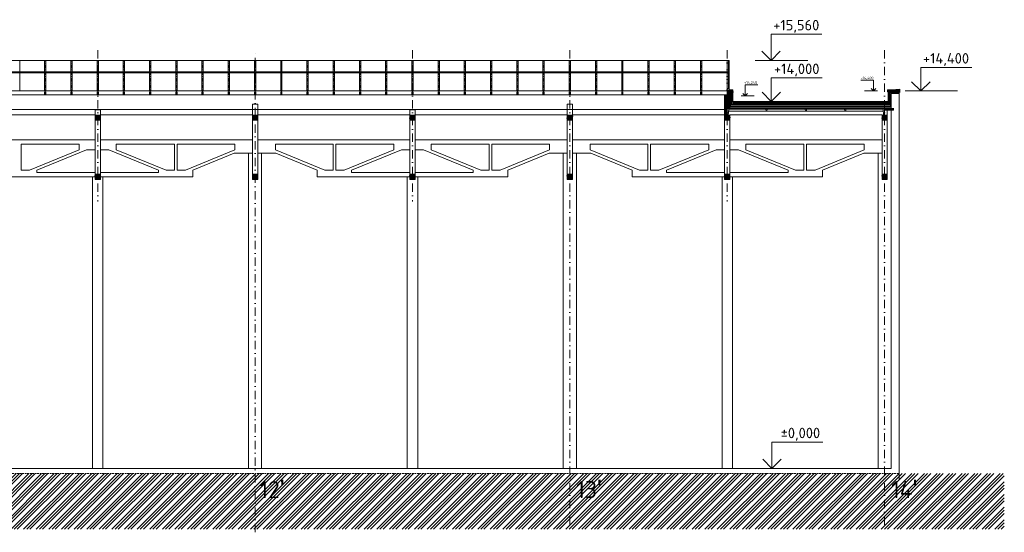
# Model space of a CAD drawing. Header units: millimetres. Extents: x -746391 to 410178, y -169697 to 100555.
# Tile 8 of 179: x -42023 to -4486, y -60278 to -40720. Entities that reach past the tile are written whole.
import ezdxf
from ezdxf.enums import TextEntityAlignment as Align

# ---------------------------------------------------------------- set-up
doc = ezdxf.new("R2010")
doc.units = ezdxf.units.MM
for name, pattern in [('CARKOVANA', [5, 3, -2]), ('CENTERX2', [101.6, 63.5, -12.7, 12.7, -12.7]), ('DASHDOT', [25.4, 12.7, -6.35, 0, -6.35]), ('HIDDEN', [9.525, 6.35, -3.175]), ('ČÁRKOVANÁ', [19.05, 12.7, -6.35])]:
    doc.linetypes.add(name, pattern=pattern)
doc.layers.get('0').update_dxf_attribs({"color": 9})
for name, color, linetype, lineweight in [('A99_N_kce-pohl', 9, 'Continuous', 9), ('A99_N_kce-rez-sil', 9, 'Continuous', 18), ('A99_N_koty-200-vysk', 9, 'Continuous', 9), ('A99_N_koty-50-vysk', 9, 'Continuous', 9), ('A99_N_sraf', 9, 'Continuous', 0), ('A99_N_txt-popis-200', 9, 'Continuous', 5), ('A99_S_kce-pohl', 9, 'Continuous', 5), ('A99_S_kce-rez-sil', 9, 'Continuous', 15), ('A99_S_osy', 9, 'CENTERX2', 5), ('A99_S_sraf', 9, 'Continuous', 9)]:
    doc.layers.add(name, color=color, linetype=linetype, lineweight=lineweight)
doc.styles.add('A99_kota', font='isocpeur.ttf', dxfattribs={"height": 2})
doc.styles.add('ad_popis 100', font='isocpeur.ttf', dxfattribs={"height": 200})
doc.linetypes.add('IZOLACE', pattern='A,0.00254,-2.54,[134,ltypeshp.shx,S=2.54,R=0,X=-2.54,Y=0],-5.08,[134,ltypeshp.shx,S=2.54,R=180,X=2.54,Y=0],-2.54', length=10.16254)
pattern_1 = [(45, (-159598.304, -13202.5), (-28.284271, 28.284271), []), (45, (-159586.99, -13202.5), (-28.284271, 28.284271), []), (45, (-159564.363, -13202.5), (-16.970563, 39.59798), [16, -8, 0, -8])]

# ---------------------------------------------------------------- blocks, each defined once
blk = doc.blocks.new('*U21')
at = {"color": 0, "linetype": 'ByBlock', "lineweight": -2}
blk.add_line((-3, 0), (7, 0), dxfattribs=at)
for points in [[(0, 0), (0, 5), (0, 5), (9.7, 5)], [(-1.75, 1.75), (0, 0), (1.75, 1.75)]]:
    blk.add_lwpolyline(points, dxfattribs=at)
at = {"color": 0, "linetype": 'ByBlock', "lineweight": -2, "style": 'A99_kota'}
for tag, p in [('VYSKA', (9.2, 7.75)), ('POPIS', (9.2, 4.5))]:
    blk.add_attdef(tag, text='', height=2, dxfattribs=at).set_placement(p, align=Align.TOP_RIGHT)
blk = doc.blocks.new('*U41')
at = {"color": 0, "linetype": 'ByBlock', "lineweight": -2}
blk.add_line((3, 0), (-7, 0), dxfattribs=at)
for points in [[(0, 0), (0, 5), (0, 5), (-9.7, 5)], [(1.75, 1.75), (0, 0), (-1.75, 1.75)]]:
    blk.add_lwpolyline(points, dxfattribs=at)
at = {"color": 0, "linetype": 'ByBlock', "lineweight": -2, "style": 'A99_kota'}
blk.add_attdef('VYSKA', text='', height=2, rotation=360, dxfattribs=at).set_placement((-2, 7.75), align=Align.TOP_RIGHT)
blk.add_attdef('POPIS', text='', height=2, rotation=360, dxfattribs=at).set_placement((-9.2, 4.5), align=Align.TOP_LEFT)
blk = doc.blocks.new('*U29')
at = {"color": 0, "linetype": 'ByBlock', "lineweight": -2}
blk.add_line((-3, 0), (7, 0), dxfattribs=at)
for points in [[(0, 0), (0, 8.2), (0, 8.2), (9.7, 8.2)], [(-1.75, 1.75), (0, 0), (1.75, 1.75)]]:
    blk.add_lwpolyline(points, dxfattribs=at)
at = {"color": 0, "linetype": 'ByBlock', "lineweight": -2, "style": 'A99_kota'}
for tag, p in [('VYSKA', (9.2, 10.95)), ('POPIS', (9.2, 7.7))]:
    blk.add_attdef(tag, text='', height=2, dxfattribs=at).set_placement(p, align=Align.TOP_RIGHT)
blk = doc.blocks.new('*U84')
at = {"color": 0, "linetype": 'ByBlock', "lineweight": -2}
blk.add_line((3, 0), (-7, 0), dxfattribs=at)
for points in [[(0, 0), (0, 8.2), (0, 8.2), (-9.7, 8.2)], [(1.75, 1.75), (0, 0), (-1.75, 1.75)]]:
    blk.add_lwpolyline(points, dxfattribs=at)
at = {"color": 0, "linetype": 'ByBlock', "lineweight": -2, "style": 'A99_kota'}
blk.add_attdef('VYSKA', text='', height=2, dxfattribs=at).set_placement((-2, 10.95), align=Align.TOP_RIGHT)
blk.add_attdef('POPIS', text='', height=2, dxfattribs=at).set_placement((-9.2, 7.7), align=Align.TOP_LEFT)
blk = doc.blocks.new('*U42')
at = {"color": 0, "linetype": 'ByBlock', "lineweight": -2}
blk.add_line((3, 0), (-7, 0), dxfattribs=at)
for points in [[(0, 0), (0, 4.46), (0, 4.46), (-9.7, 4.46)], [(1.75, 1.75), (0, 0), (-1.75, 1.75)]]:
    blk.add_lwpolyline(points, dxfattribs=at)
at = {"color": 0, "linetype": 'ByBlock', "lineweight": -2, "style": 'A99_kota'}
blk.add_attdef('VYSKA', text='', height=2, dxfattribs=at).set_placement((-2, 7.21), align=Align.TOP_RIGHT)
blk.add_attdef('POPIS', text='', height=2, dxfattribs=at).set_placement((-9.2, 3.96), align=Align.TOP_LEFT)

msp = doc.modelspace()

# ---------------------------------------------------------------- hatches: boundary and pattern name
at = {"layer": 'A99_N_sraf', "lineweight": 0, "transparency": 33554562}
h = msp.add_hatch(dxfattribs=at)
h.set_pattern_fill('ANSI31', color=1, scale=50, angle=-180)
h.set_pattern_definition([(315, (-152258.304, -9032.5), (4.41941738, 4.41941738), [])])
h.paths.add_polyline_path([(-15048.3, -43432.5), (-14848.3, -43432.5), (-14848.3, -43412.5), (-15048.3, -43412.5)])
at = {"layer": 'A99_N_sraf', "linetype": 'Continuous', "lineweight": 0}
h = msp.add_hatch(dxfattribs=at)
h.set_pattern_fill('HONEY', color=1, scale=0.25, angle=-90, style=2)
h.set_pattern_definition([(360, (-1198163.304, 161127.5), (9.375, 5.41265875), [6.25, -12.5]), (120, (-1198163.304, 161127.5), (-9.37499998, 5.412658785), [6.25, -12.5]), (60, (-1198163.304, 161127.5), (2e-08, 10.825317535), [-12.5, 6.25])])
h.paths.add_polyline_path([(-15045.8, -43435), (-14970.8, -43435), (-14970.8, -43590), (-15045.8, -43590)])
at = {"layer": 'A99_N_sraf', "lineweight": 0, "transparency": 33554562}
h = msp.add_hatch(dxfattribs=at)
h.set_pattern_fill('ANSI31', color=1, scale=50, angle=-90)
h.set_pattern_definition([(45, (-182043.304, -48007.5), (-4.41941738, 4.41941738), [])])
h.paths.add_polyline_path([(-14968.3, -43432.5), (-14968.3, -43592.5), (-14948.3, -43592.5), (-14948.3, -43432.5)])
at = {"layer": 'A99_N_sraf', "lineweight": 0, "ltscale": 2, "transparency": 33554687}
h = msp.add_hatch(dxfattribs=at)
h.set_pattern_fill('ZELEZOBETON', color=256, scale=8)
h.set_pattern_definition([(45, (-153358.304, -12682.5), (-28.284271, 28.284271), []), (45, (-153346.99, -12682.5), (-28.284271, 28.284271), []), (45, (-153324.363, -12682.5), (-16.970563, 39.59798), [16, -8, 0, -8])])
h.paths.add_polyline_path([(-15148.3, -44357.5), (-15148.3, -43592.5), (-14948.3, -43592.5), (-14948.3, -44107.5), (-15048.3, -44107.5), (-15048.3, -44357.5)])
h = msp.add_hatch(dxfattribs=at)
h.set_pattern_fill('ZELEZOBETON', color=256, scale=8)
h.set_pattern_definition(pattern_1)
h.paths.add_polyline_path([(-14988.3, -44132.5), (-15008.3, -44357.5), (-15048.3, -44357.5), (-15048.3, -44107.5), (-9048.3, -44107.5), (-9048.3, -44357.5), (-9088.3, -44357.5), (-9108.3, -44132.5), (-10523.3, -44132.5), (-10533.3, -44212.5), (-10563.3, -44212.5), (-10573.3, -44132.5), (-12023.3, -44132.5), (-12033.3, -44212.5), (-12063.3, -44212.5), (-12073.3, -44132.5), (-13523.3, -44132.5), (-13533.3, -44212.5), (-13563.3, -44212.5), (-13573.3, -44132.5)])
at = {"layer": 'A99_N_sraf', "linetype": 'Continuous', "lineweight": 0, "ltscale": 2, "transparency": 33554687}
h = msp.add_hatch(dxfattribs=at)
h.set_pattern_fill('BETON-LEHKY', color=256, scale=0.05, angle=-90)
h.set_pattern_definition([(315, (-159596.28, -13222.647), (28.284271, 28.284271), []), (270, (-159583.03, -13267.716), (28.284271, -28.284271), [5, -51.568543]), (315, (-159583.03, -13272.716), (28.284271, 28.284271), [5, -35]), (0, (-159579.494, -13276.25), (28.284271, 28.284271), [5, -51.568543]), (45, (-159574.494, -13276.25), (-28.284271, 28.284271), [5, -35]), (270, (-159570.958, -13267.716), (28.284271, -28.284271), [5, -51.568543]), (315, (-159574.494, -13264.18), (28.284271, 28.284271), [5, -35]), (0, (-159579.494, -13264.18), (28.284271, 28.284271), [5, -51.568543]), (45, (-159583.03, -13267.716), (-28.284271, 28.284271), [5, -35]), (315, (-159566.387, -13280.822), (28.284271, 28.284271), [10, -30])])
h.paths.add_polyline_path([(-8796.3, -44053.5), (-8796.3, -44108.5), (-14946.3, -44108.5), (-14946.3, -44053.5)])
at = {"layer": 'A99_N_sraf', "lineweight": 0, "ltscale": 2, "transparency": 33554687}
h = msp.add_hatch(dxfattribs=at)
h.set_pattern_fill('ZELEZOBETON', color=256, scale=8)
h.set_pattern_definition(pattern_1)
h.paths.add_polyline_path([(-9048.3, -44177.5), (-9048.3, -44107.5), (-8708.3, -44107.5), (-8708.3, -44177.5)])
h = msp.add_hatch(dxfattribs=at)
h.set_pattern_fill('ZELEZOBETON', color=256, scale=8)
h.set_pattern_definition([(45, (-44808.304, -13452.5), (-28.28427, 28.28427), []), (45, (-44796.99, -13452.5), (-28.28427, 28.28427), []), (45, (-44774.363, -13452.5), (-16.970563, 39.59798), [16, -8, 0, -8])])
h.paths.add_polyline_path([(-38948.3, -44557.5), (-38948.3, -44357.5), (-39148.3, -44357.5), (-39148.3, -44557.5)])
h = msp.add_hatch(dxfattribs=at)
h.set_pattern_fill('ZELEZOBETON', color=256, scale=8)
h.set_pattern_definition([(45, (-38808.304, -13452.5), (-28.28427, 28.28427), []), (45, (-38796.99, -13452.5), (-28.28427, 28.28427), []), (45, (-38774.363, -13452.5), (-16.970563, 39.59798), [16, -8, 0, -8])])
h.paths.add_polyline_path([(-32948.3, -44557.5), (-32948.3, -44357.5), (-33148.3, -44357.5), (-33148.3, -44557.5)])
h = msp.add_hatch(dxfattribs=at)
h.set_pattern_fill('ZELEZOBETON', color=256, scale=8)
h.set_pattern_definition([(45, (-32808.304, -13452.5), (-28.28427, 28.28427), []), (45, (-32796.99, -13452.5), (-28.28427, 28.28427), []), (45, (-32774.363, -13452.5), (-16.970563, 39.59798), [16, -8, 0, -8])])
h.paths.add_polyline_path([(-26948.3, -44557.5), (-26948.3, -44357.5), (-27148.3, -44357.5), (-27148.3, -44557.5)])
h = msp.add_hatch(dxfattribs=at)
h.set_pattern_fill('ZELEZOBETON', color=256, scale=8)
h.set_pattern_definition([(45, (-26808.304, -13452.5), (-28.28427, 28.28427), []), (45, (-26796.99, -13452.5), (-28.28427, 28.28427), []), (45, (-26774.363, -13452.5), (-16.970563, 39.59798), [16, -8, 0, -8])])
h.paths.add_polyline_path([(-20948.3, -44557.5), (-20948.3, -44357.5), (-21148.3, -44357.5), (-21148.3, -44557.5)])
h = msp.add_hatch(dxfattribs=at)
h.set_pattern_fill('ZELEZOBETON', color=256, scale=8)
h.set_pattern_definition([(45, (-153358.304, -13452.5), (-28.284271, 28.284271), []), (45, (-153346.99, -13452.5), (-28.284271, 28.284271), []), (45, (-153324.363, -13452.5), (-16.970563, 39.59798), [16, -8, 0, -8])])
h.paths.add_polyline_path([(-15148.3, -44557.5), (-15148.3, -44357.5), (-14948.3, -44357.5), (-14948.3, -44557.5)])
h = msp.add_hatch(dxfattribs=at)
h.set_pattern_fill('ZELEZOBETON', color=256, scale=8)
h.set_pattern_definition([(45, (-14808.304, -13452.5), (-28.28427, 28.28427), []), (45, (-14796.99, -13452.5), (-28.28427, 28.28427), []), (45, (-14774.363, -13452.5), (-16.970563, 39.59798), [16, -8, 0, -8])])
h.paths.add_polyline_path([(-8948.3, -44557.5), (-8948.3, -44357.5), (-9148.3, -44357.5), (-9148.3, -44557.5)])
h = msp.add_hatch(dxfattribs=at)
h.set_pattern_fill('ZELEZOBETON', color=256, scale=8)
h.set_pattern_definition([(45, (-44808.304, -15652.5), (-28.28427, 28.28427), []), (45, (-44796.99, -15652.5), (-28.28427, 28.28427), []), (45, (-44774.363, -15652.5), (-16.970563, 39.59798), [16, -8, 0, -8])])
h.paths.add_polyline_path([(-38948.3, -46817.5), (-38948.3, -46619.8), (-39148.3, -46619.8), (-39148.3, -46817.5)])
h = msp.add_hatch(dxfattribs=at)
h.set_pattern_fill('ZELEZOBETON', color=256, scale=8)
h.set_pattern_definition([(45, (-38808.304, -15652.5), (-28.28427, 28.28427), []), (45, (-38796.99, -15652.5), (-28.28427, 28.28427), []), (45, (-38774.363, -15652.5), (-16.970563, 39.59798), [16, -8, 0, -8])])
h.paths.add_polyline_path([(-32948.3, -46817.5), (-32948.3, -46619.8), (-33148.3, -46619.8), (-33148.3, -46817.5)])
h = msp.add_hatch(dxfattribs=at)
h.set_pattern_fill('ZELEZOBETON', color=256, scale=8)
h.set_pattern_definition([(45, (-32808.304, -15652.5), (-28.28427, 28.28427), []), (45, (-32796.99, -15652.5), (-28.28427, 28.28427), []), (45, (-32774.363, -15652.5), (-16.970563, 39.59798), [16, -8, 0, -8])])
h.paths.add_polyline_path([(-26948.3, -46817.5), (-26948.3, -46619.8), (-27148.3, -46619.8), (-27148.3, -46817.5)])
h = msp.add_hatch(dxfattribs=at)
h.set_pattern_fill('ZELEZOBETON', color=256, scale=8)
h.set_pattern_definition([(45, (-26808.304, -15652.5), (-28.28427, 28.28427), []), (45, (-26796.99, -15652.5), (-28.28427, 28.28427), []), (45, (-26774.363, -15652.5), (-16.970563, 39.59798), [16, -8, 0, -8])])
h.paths.add_polyline_path([(-20948.3, -46817.5), (-20948.3, -46619.8), (-21148.3, -46619.8), (-21148.3, -46817.5)])
h = msp.add_hatch(dxfattribs=at)
h.set_pattern_fill('ZELEZOBETON', color=256, scale=8)
h.set_pattern_definition([(45, (-20808.304, -15652.5), (-28.28427, 28.28427), []), (45, (-20796.99, -15652.5), (-28.28427, 28.28427), []), (45, (-20774.363, -15652.5), (-16.970563, 39.59798), [16, -8, 0, -8])])
h.paths.add_polyline_path([(-14948.3, -46817.5), (-14948.3, -46619.8), (-15148.3, -46619.8), (-15148.3, -46817.5)])
h = msp.add_hatch(dxfattribs=at)
h.set_pattern_fill('ZELEZOBETON', color=256, scale=8)
h.set_pattern_definition([(45, (-14808.304, -15652.5), (-28.28427, 28.28427), []), (45, (-14796.99, -15652.5), (-28.28427, 28.28427), []), (45, (-14774.363, -15652.5), (-16.970563, 39.59798), [16, -8, 0, -8])])
h.paths.add_polyline_path([(-8948.3, -46817.5), (-8948.3, -46619.8), (-9148.3, -46619.8), (-9148.3, -46817.5)])
at = {"layer": 'A99_S_sraf', "linetype": 'Continuous', "lineweight": 0}
h = msp.add_hatch(dxfattribs=at)
h.set_pattern_fill('ZEM_PUVODNI', color=256, scale=85, angle=180)
h.set_pattern_definition([(225, (-159598.3, -13202.5), (240.4163, -240.4163), []), (225, (-159718.5, -13202.5), (240.4163, -240.4163), []), (225, (-159838.72, -13202.5), (240.4163, -240.4163), [])])
h.paths.add_polyline_path([(-153848.3, -58037.6), (-160245.2, -58237.5), (-164562.1, -58237.5), (-164562.1, -60162.5), (-4485.8, -60162.5), (-4485.8, -58037.5)])

# ---------------------------------------------------------------- linework, layer by layer
at = {"layer": 'A99_N_kce-pohl', "color": 1, "linetype": 'Continuous'}
for p, q in [((-42023.3, -43412.5), (-42023.3, -42277.5)), ((-41073.3, -43412.5), (-41073.3, -42277.5)), ((-41023.3, -43412.5), (-41023.3, -42277.5)), ((-40073.3, -43412.5), (-40073.3, -42277.5)), ((-40023.3, -43412.5), (-40023.3, -42277.5)), ((-39073.3, -43412.5), (-39073.3, -42277.5)), ((-39023.3, -43412.5), (-39023.3, -42277.5)), ((-38073.3, -43412.5), (-38073.3, -42277.5)), ((-38023.3, -43412.5), (-38023.3, -42277.5)), ((-37073.3, -43412.5), (-37073.3, -42277.5)), ((-37023.3, -43412.5), (-37023.3, -42277.5)), ((-36073.3, -43412.5), (-36073.3, -42277.5)), ((-36023.3, -43412.5), (-36023.3, -42277.5)), ((-35073.3, -43412.5), (-35073.3, -42277.5)), ((-35023.3, -43412.5), (-35023.3, -42277.5)), ((-34073.3, -43412.5), (-34073.3, -42277.5)), ((-34023.3, -43412.5), (-34023.3, -42277.5)), ((-33073.3, -43412.5), (-33073.3, -42277.5)), ((-33023.3, -43412.5), (-33023.3, -42277.5)), ((-32073.3, -43412.5), (-32073.3, -42277.5)), ((-32023.3, -43412.5), (-32023.3, -42277.5)), ((-31073.3, -43412.5), (-31073.3, -42277.5)), ((-31023.3, -43412.5), (-31023.3, -42277.5)), ((-30073.3, -43412.5), (-30073.3, -42277.5)), ((-30023.3, -43412.5), (-30023.3, -42277.5)), ((-29073.3, -43412.5), (-29073.3, -42277.5)), ((-29023.3, -43412.5), (-29023.3, -42277.5)), ((-28073.3, -43412.5), (-28073.3, -42277.5)), ((-28023.3, -43412.5), (-28023.3, -42277.5)), ((-27073.3, -43412.5), (-27073.3, -42277.5)), ((-27023.3, -43412.5), (-27023.3, -42277.5)), ((-26073.3, -43412.5), (-26073.3, -42277.5)), ((-26023.3, -43412.5), (-26023.3, -42277.5)), ((-25073.3, -43412.5), (-25073.3, -42277.5)), ((-25023.3, -43412.5), (-25023.3, -42277.5)), ((-24073.3, -43412.5), (-24073.3, -42277.5)), ((-24023.3, -43412.5), (-24023.3, -42277.5)), ((-23073.3, -43412.5), (-23073.3, -42277.5)), ((-23023.3, -43412.5), (-23023.3, -42277.5)), ((-22073.3, -43412.5), (-22073.3, -42277.5)), ((-22023.3, -43412.5), (-22023.3, -42277.5)), ((-21073.3, -43412.5), (-21073.3, -42277.5)), ((-21023.3, -43412.5), (-21023.3, -42277.5)), ((-20073.3, -43412.5), (-20073.3, -42277.5)), ((-20023.3, -43412.5), (-20023.3, -42277.5)), ((-19073.3, -43412.5), (-19073.3, -42277.5)), ((-19023.3, -43412.5), (-19023.3, -42277.5)), ((-18073.3, -43412.5), (-18073.3, -42277.5)), ((-18023.3, -43412.5), (-18023.3, -42277.5)), ((-17073.3, -43412.5), (-17073.3, -42277.5)), ((-17023.3, -43412.5), (-17023.3, -42277.5)), ((-16073.3, -43412.5), (-16073.3, -42277.5)), ((-16023.3, -43412.5), (-16023.3, -42277.5)), ((-15053.3, -43412.5), (-15053.3, -42277.5))]:
    msp.add_line(p, q, dxfattribs=at)
at = {"layer": 'A99_N_kce-pohl', "color": 1, "linetype": 'DASHDOT', "lineweight": 5, "ltscale": 10}
for p, q in [((-41048.3, -43592.5), (-41048.3, -42277.5)), ((-40048.3, -43592.5), (-40048.3, -42277.5)), ((-39048.3, -43592.5), (-39048.3, -42277.5)), ((-38048.3, -43592.5), (-38048.3, -42277.5)), ((-37048.3, -43592.5), (-37048.3, -42277.5)), ((-36048.3, -43592.5), (-36048.3, -42277.5)), ((-35048.3, -43592.5), (-35048.3, -42277.5)), ((-34048.3, -43592.5), (-34048.3, -42277.5)), ((-33048.3, -43592.5), (-33048.3, -42277.5)), ((-32048.3, -43592.5), (-32048.3, -42277.5)), ((-31048.3, -43592.5), (-31048.3, -42277.5)), ((-30048.3, -43592.5), (-30048.3, -42277.5)), ((-29048.3, -43592.5), (-29048.3, -42277.5)), ((-28048.3, -43592.5), (-28048.3, -42277.5)), ((-27048.3, -43592.5), (-27048.3, -42277.5)), ((-26048.3, -43592.5), (-26048.3, -42277.5)), ((-25048.3, -43592.5), (-25048.3, -42277.5)), ((-24048.3, -43592.5), (-24048.3, -42277.5)), ((-23048.3, -43592.5), (-23048.3, -42277.5)), ((-22048.3, -43592.5), (-22048.3, -42277.5)), ((-21048.3, -43592.5), (-21048.3, -42277.5)), ((-20048.3, -43592.5), (-20048.3, -42277.5)), ((-19048.3, -43592.5), (-19048.3, -42277.5)), ((-18048.3, -43592.5), (-18048.3, -42277.5)), ((-17048.3, -43592.5), (-17048.3, -42277.5)), ((-16048.3, -43592.5), (-16048.3, -42277.5))]:
    msp.add_line(p, q, dxfattribs=at)
at = {"layer": 'A99_N_kce-pohl', "color": 1, "linetype": 'Continuous'}
for points in [[(-147668.3, -42277.5), (-14978.3, -42277.5)], [(-15003.3, -42712.5), (-15003.3, -42277.5)], [(-14978.3, -42712.5), (-14978.3, -42277.5)], [(-15048.3, -43432.5), (-147598.3, -43432.5)], [(-14978.3, -43402.5), (-14838.3, -43402.5), (-14838.3, -43857.5), (-8908.3, -43857.5), (-8908.3, -43422.5), (-8498.3, -43422.5)], [(-14978.3, -43407.5), (-14843.3, -43407.5), (-14843.3, -43862.5), (-8903.3, -43862.5), (-8903.3, -43427.5), (-8498.3, -43427.5)], [(-14978.3, -43412.5), (-14848.3, -43412.5), (-14848.3, -43867.5), (-8898.3, -43867.5), (-8898.3, -43432.5), (-8498.3, -43432.5)], [(-8818.3, -43947.5), (-8898.3, -43947.5), (-8898.3, -43457.5)], [(-14838.3, -43837.3), (-8908.3, -43837.3)]]:
    msp.add_lwpolyline(points, dxfattribs=at)
at = {"layer": 'A99_N_kce-pohl', "color": 1, "linetype": 'Continuous', "lineweight": 9, "flags": 128}
for points in [[(-41073.3, -42742.5), (-41023.3, -42742.5), (-41023.3, -42760), (-41073.3, -42760)], [(-40073.3, -42742.5), (-40023.3, -42742.5), (-40023.3, -42760), (-40073.3, -42760)], [(-39073.3, -42742.5), (-39023.3, -42742.5), (-39023.3, -42760), (-39073.3, -42760)], [(-38073.3, -42742.5), (-38023.3, -42742.5), (-38023.3, -42760), (-38073.3, -42760)], [(-37073.3, -42742.5), (-37023.3, -42742.5), (-37023.3, -42760), (-37073.3, -42760)], [(-36073.3, -42742.5), (-36023.3, -42742.5), (-36023.3, -42760), (-36073.3, -42760)], [(-35073.3, -42742.5), (-35023.3, -42742.5), (-35023.3, -42760), (-35073.3, -42760)], [(-34073.3, -42742.5), (-34023.3, -42742.5), (-34023.3, -42760), (-34073.3, -42760)], [(-33073.3, -42742.5), (-33023.3, -42742.5), (-33023.3, -42760), (-33073.3, -42760)], [(-32073.3, -42742.5), (-32023.3, -42742.5), (-32023.3, -42760), (-32073.3, -42760)], [(-31073.3, -42742.5), (-31023.3, -42742.5), (-31023.3, -42760), (-31073.3, -42760)], [(-30073.3, -42742.5), (-30023.3, -42742.5), (-30023.3, -42760), (-30073.3, -42760)], [(-29073.3, -42742.5), (-29023.3, -42742.5), (-29023.3, -42760), (-29073.3, -42760)], [(-28073.3, -42742.5), (-28023.3, -42742.5), (-28023.3, -42760), (-28073.3, -42760)], [(-27073.3, -42742.5), (-27023.3, -42742.5), (-27023.3, -42760), (-27073.3, -42760)], [(-26073.3, -42742.5), (-26023.3, -42742.5), (-26023.3, -42760), (-26073.3, -42760)], [(-25073.3, -42742.5), (-25023.3, -42742.5), (-25023.3, -42760), (-25073.3, -42760)], [(-24073.3, -42742.5), (-24023.3, -42742.5), (-24023.3, -42760), (-24073.3, -42760)], [(-23073.3, -42742.5), (-23023.3, -42742.5), (-23023.3, -42760), (-23073.3, -42760)], [(-22073.3, -42742.5), (-22023.3, -42742.5), (-22023.3, -42760), (-22073.3, -42760)], [(-21073.3, -42742.5), (-21023.3, -42742.5), (-21023.3, -42760), (-21073.3, -42760)], [(-20073.3, -42742.5), (-20023.3, -42742.5), (-20023.3, -42760), (-20073.3, -42760)], [(-19073.3, -42742.5), (-19023.3, -42742.5), (-19023.3, -42760), (-19073.3, -42760)], [(-18073.3, -42742.5), (-18023.3, -42742.5), (-18023.3, -42760), (-18073.3, -42760)], [(-17073.3, -42742.5), (-17023.3, -42742.5), (-17023.3, -42760), (-17073.3, -42760)], [(-16073.3, -42742.5), (-16023.3, -42742.5), (-16023.3, -42760), (-16073.3, -42760)], [(-15003.3, -42742.5), (-15053.3, -42742.5), (-15053.3, -42762.5), (-15003.3, -42762.5)]]:
    msp.add_lwpolyline(points, close=True, dxfattribs=at)
at = {"layer": 'A99_N_kce-pohl', "color": 1, "linetype": 'ČÁRKOVANÁ', "ltscale": 3}
for points in [[(-41073.3, -43412.5), (-41073.3, -43592.5)], [(-41023.3, -43412.5), (-41023.3, -43592.5)], [(-40073.3, -43412.5), (-40073.3, -43592.5)], [(-40023.3, -43412.5), (-40023.3, -43592.5)], [(-39073.3, -43412.5), (-39073.3, -43592.5)], [(-39023.3, -43412.5), (-39023.3, -43592.5)], [(-38073.3, -43412.5), (-38073.3, -43592.5)], [(-38023.3, -43412.5), (-38023.3, -43592.5)], [(-37073.3, -43412.5), (-37073.3, -43592.5)], [(-37023.3, -43412.5), (-37023.3, -43592.5)], [(-36073.3, -43412.5), (-36073.3, -43592.5)], [(-36023.3, -43412.5), (-36023.3, -43592.5)], [(-35073.3, -43412.5), (-35073.3, -43592.5)], [(-35023.3, -43412.5), (-35023.3, -43592.5)], [(-34073.3, -43412.5), (-34073.3, -43592.5)], [(-34023.3, -43412.5), (-34023.3, -43592.5)], [(-33073.3, -43412.5), (-33073.3, -43592.5)], [(-33023.3, -43412.5), (-33023.3, -43592.5)], [(-32073.3, -43412.5), (-32073.3, -43592.5)], [(-32023.3, -43412.5), (-32023.3, -43592.5)], [(-31073.3, -43412.5), (-31073.3, -43592.5)], [(-31023.3, -43412.5), (-31023.3, -43592.5)], [(-30073.3, -43412.5), (-30073.3, -43592.5)], [(-30023.3, -43412.5), (-30023.3, -43592.5)], [(-29073.3, -43412.5), (-29073.3, -43592.5)], [(-29023.3, -43412.5), (-29023.3, -43592.5)], [(-28073.3, -43412.5), (-28073.3, -43592.5)], [(-28023.3, -43412.5), (-28023.3, -43592.5)], [(-27073.3, -43412.5), (-27073.3, -43592.5)], [(-27023.3, -43412.5), (-27023.3, -43592.5)], [(-26073.3, -43412.5), (-26073.3, -43592.5)], [(-26023.3, -43412.5), (-26023.3, -43592.5)], [(-25073.3, -43412.5), (-25073.3, -43592.5)], [(-25023.3, -43412.5), (-25023.3, -43592.5)], [(-24073.3, -43412.5), (-24073.3, -43592.5)], [(-24023.3, -43412.5), (-24023.3, -43592.5)], [(-23073.3, -43412.5), (-23073.3, -43592.5)], [(-23023.3, -43412.5), (-23023.3, -43592.5)], [(-22073.3, -43412.5), (-22073.3, -43592.5)], [(-22023.3, -43412.5), (-22023.3, -43592.5)], [(-21073.3, -43412.5), (-21073.3, -43592.5)], [(-21023.3, -43412.5), (-21023.3, -43592.5)], [(-20073.3, -43412.5), (-20073.3, -43592.5)], [(-20023.3, -43412.5), (-20023.3, -43592.5)], [(-19073.3, -43412.5), (-19073.3, -43592.5)], [(-19023.3, -43412.5), (-19023.3, -43592.5)], [(-18073.3, -43412.5), (-18073.3, -43592.5)], [(-18023.3, -43412.5), (-18023.3, -43592.5)], [(-17073.3, -43412.5), (-17073.3, -43592.5)], [(-17023.3, -43412.5), (-17023.3, -43592.5)], [(-16073.3, -43412.5), (-16073.3, -43592.5)], [(-16023.3, -43412.5), (-16023.3, -43592.5)]]:
    msp.add_lwpolyline(points, dxfattribs=at)
at = {"layer": 'A99_N_kce-pohl', "color": 1, "lineweight": 5}
for points in [[(-15048.3, -43432.5), (-14848.3, -43432.5), (-14848.3, -43412.5), (-15048.3, -43412.5)], [(-14968.3, -43432.5), (-14968.3, -43592.5), (-14948.3, -43592.5), (-14948.3, -43432.5)]]:
    msp.add_lwpolyline(points, close=True, dxfattribs=at)
at = {"layer": 'A99_N_kce-pohl', "color": 1, "linetype": 'CARKOVANA', "ltscale": 15, "const_width": 5}
for points in [[(-14978.3, -43405), (-14840.8, -43405), (-14840.8, -43860), (-8905.8, -43860), (-8905.8, -43425), (-8498.3, -43425)], [(-14978.3, -43410), (-14845.8, -43410), (-14845.8, -43865), (-8900.8, -43865), (-8900.8, -43430), (-8498.3, -43430)]]:
    msp.add_lwpolyline(points, dxfattribs=at)
at = {"layer": 'A99_N_kce-pohl', "color": 1, "linetype": 'Continuous', "lineweight": 5}
for points in [[(-14830.8, -43487.5), (-14830.8, -43492.5), (-14825.8, -43492.5), (-14825.8, -43475), (-14830.8, -43460), (-14830.8, -43397.5), (-14973.3, -43392.5), (-14973.3, -43342.5)], [(-14828.3, -43490), (-14828.3, -43475), (-14835.8, -43470), (-14835.8, -43400), (-14938.3, -43400)], [(-8478.3, -43457.5), (-8470.8, -43497.5), (-8463.3, -43497.5), (-8463.3, -43372.5), (-8940.8, -43397.5), (-8940.8, -43472.5), (-8928.3, -43472.5), (-8920.8, -43437.5)], [(-8933.3, -43465), (-8933.3, -43402.5), (-8803.3, -43395), (-8775.8, -43422.5), (-8628.3, -43422.5), (-8573.3, -43385), (-8468.3, -43380), (-8468.3, -43482.5)], [(-8498.3, -43537.5), (-8798.3, -43537.5)], [(-8498.3, -43537.5), (-8498.3, -43427.5)], [(-14928.3, -43947.5), (-8798.3, -43947.5)]]:
    msp.add_lwpolyline(points, dxfattribs=at)
msp.add_lwpolyline([(-8498.3, -43457.5), (-8498.3, -43437.5), (-8898.3, -43437.5), (-8898.3, -43457.5)], close=True, dxfattribs=at)
at = {"layer": 'A99_N_kce-pohl', "color": 1, "linetype": 'Continuous', "lineweight": 0}
msp.add_lwpolyline([(-8898.3, -43857.5), (-8898.3, -43537.5)], dxfattribs=at)
at = {"layer": 'A99_N_kce-rez-sil', "color": 1, "linetype": 'Continuous', "flags": 128}
for points in [[(-14978.3, -42712.5), (-147668.3, -42712.5)], [(-15048.3, -42742.5), (-147633.3, -42742.5)], [(-15003.3, -43342.5), (-15003.3, -42712.5)], [(-14978.3, -43342.5), (-14978.3, -42712.5)]]:
    msp.add_lwpolyline(points, dxfattribs=at)
at = {"layer": 'A99_N_kce-rez-sil', "color": 1, "linetype": 'Continuous', "lineweight": 9, "flags": 128}
msp.add_lwpolyline([(-14978.3, -43342.5), (-15053.3, -43342.5), (-15053.3, -43412.5), (-14978.3, -43412.5)], close=True, dxfattribs=at)
at = {"layer": 'A99_N_sraf', "color": 1, "linetype": 'IZOLACE', "lineweight": 0, "ltscale": 4}
for points in [[(-14888.3, -43942.5), (-14888.3, -43432.5)], [(-8498.3, -43497.5), (-8898.3, -43497.5)], [(-8858.3, -43537.5), (-8858.3, -43947.5)], [(-14848.3, -43907.5), (-8898.3, -43907.5)], [(-14928.3, -43987.5), (-8818.3, -43987.5)]]:
    msp.add_lwpolyline(points, dxfattribs=at)
at = {"layer": 'A99_N_sraf', "color": 1, "linetype": 'Continuous', "lineweight": 5}
msp.add_lwpolyline([(-8818.3, -43537.5), (-8898.3, -43537.5)], dxfattribs=at)
at = {"layer": 'A99_S_kce-pohl', "linetype": 'Continuous'}
for p, q in [((-39148.3, -46717.5), (-39148.3, -44157.5)), ((-38948.3, -44157.5), (-39148.3, -44157.5)), ((-38948.3, -46717.5), (-38948.3, -44157.5)), ((-33148.3, -46717.5), (-33148.3, -43937.5)), ((-32948.3, -43937.5), (-33148.3, -43937.5)), ((-33148.3, -46717.5), (-33148.3, -43937.5)), ((-32948.3, -43937.5), (-33148.3, -43937.5)), ((-32948.3, -46717.5), (-32948.3, -43937.5)), ((-32948.3, -46717.5), (-32948.3, -43937.5)), ((-27148.3, -46717.5), (-27148.3, -44157.5)), ((-26948.3, -44157.5), (-27148.3, -44157.5)), ((-26948.3, -46717.5), (-26948.3, -44157.5)), ((-21148.3, -46717.5), (-21148.3, -43937.5)), ((-20948.3, -43937.5), (-21148.3, -43937.5)), ((-21148.3, -46717.5), (-21148.3, -43937.5)), ((-20948.3, -43937.5), (-21148.3, -43937.5)), ((-20948.3, -46717.5), (-20948.3, -43937.5)), ((-20948.3, -46717.5), (-20948.3, -43937.5)), ((-8948.3, -46717.5), (-8948.3, -44177.5)), ((-39148.3, -44353), (-44948.3, -44353)), ((-33148.3, -44353), (-38948.3, -44353)), ((-27148.3, -44353), (-32948.3, -44353)), ((-21148.3, -44353), (-26948.3, -44353)), ((-15148.3, -44353), (-20948.3, -44353)), ((-15148.3, -46717.5), (-15148.3, -44357.5)), ((-14948.3, -46717.5), (-14948.3, -44353)), ((-9148.3, -44353), (-14948.3, -44353)), ((-9148.3, -46717.5), (-9148.3, -44353)), ((-39148.3, -45307.5), (-44948.3, -45307.5)), ((-33148.3, -45307.5), (-38948.3, -45307.5)), ((-27148.3, -45307.5), (-32948.3, -45307.5)), ((-21148.3, -45307.5), (-26948.3, -45307.5)), ((-15148.3, -45307.5), (-20948.3, -45307.5)), ((-9148.3, -45307.5), (-14948.3, -45307.5)), ((-39755.6, -45468.4), (-41973.3, -45468.4)), ((-41973.3, -46455.6), (-41973.3, -45468.4)), ((-41651.8, -46455.6), (-39755.6, -45683.4)), ((-41367.8, -46455.6), (-39471.6, -45683.4)), ((-39755.6, -45683.4), (-39755.6, -45468.4)), ((-39471.6, -45683.4), (-39148.3, -45683.4)), ((-38625, -45683.4), (-38948.3, -45683.4)), ((-36728.8, -46455.6), (-38625, -45683.4)), ((-36123.3, -45468.4), (-38341, -45468.4)), ((-38341, -45683.4), (-38341, -45468.4)), ((-36444.8, -46455.6), (-38341, -45683.4)), ((-36123.3, -46455.6), (-36123.3, -45468.4)), ((-33825.1, -45468.4), (-36023.3, -45468.4)), ((-36023.3, -46455.6), (-36023.3, -45468.4)), ((-35701.8, -46455.6), (-33825.1, -45691.4)), ((-33825.1, -45691.4), (-33825.1, -45468.4)), ((-30073.3, -45468.4), (-32271.5, -45468.4)), ((-32271.5, -45691.4), (-32271.5, -45468.4)), ((-30394.8, -46455.6), (-32271.5, -45691.4)), ((-30073.3, -46455.6), (-30073.3, -45468.4)), ((-27755.6, -45468.4), (-29973.3, -45468.4)), ((-29973.3, -46455.6), (-29973.3, -45468.4)), ((-29651.8, -46455.6), (-27755.6, -45683.4)), ((-29367.8, -46455.6), (-27471.6, -45683.4)), ((-27755.6, -45683.4), (-27755.6, -45468.4)), ((-27471.6, -45683.4), (-27148.3, -45683.4)), ((-26625, -45683.4), (-26948.3, -45683.4)), ((-24728.8, -46455.6), (-26625, -45683.4)), ((-24123.3, -45468.4), (-26341, -45468.4)), ((-26341, -45683.4), (-26341, -45468.4)), ((-24444.8, -46455.6), (-26341, -45683.4)), ((-24123.3, -46455.6), (-24123.3, -45468.4)), ((-21825.1, -45468.4), (-24023.3, -45468.4)), ((-24023.3, -46455.6), (-24023.3, -45468.4)), ((-23701.8, -46455.6), (-21825.1, -45691.4)), ((-21825.1, -45691.4), (-21825.1, -45468.4)), ((-18073.3, -45468.4), (-20271.5, -45468.4)), ((-20271.5, -45691.4), (-20271.5, -45468.4)), ((-18394.8, -46455.6), (-20271.5, -45691.4)), ((-18073.3, -46455.6), (-18073.3, -45468.4)), ((-15755.6, -45468.4), (-17973.3, -45468.4)), ((-17973.3, -46455.6), (-17973.3, -45468.4)), ((-17651.8, -46455.6), (-15755.6, -45683.4)), ((-17367.8, -46455.6), (-15471.6, -45683.4)), ((-15755.6, -45683.4), (-15755.6, -45468.4)), ((-15471.6, -45683.4), (-15148.3, -45683.4)), ((-14625, -45683.4), (-14948.3, -45683.4)), ((-12728.8, -46455.6), (-14625, -45683.4)), ((-12123.3, -45468.4), (-14341, -45468.4)), ((-14341, -45683.4), (-14341, -45468.4)), ((-12444.8, -46455.6), (-14341, -45683.4)), ((-12123.3, -46455.6), (-12123.3, -45468.4)), ((-9825.1, -45468.4), (-12023.3, -45468.4)), ((-12023.3, -46455.6), (-12023.3, -45468.4)), ((-11701.8, -46455.6), (-9825.1, -45691.4)), ((-9825.1, -45691.4), (-9825.1, -45468.4)), ((-35417.8, -46455.6), (-33843.1, -45814.4)), ((-33148.3, -45814.4), (-33843.1, -45814.4)), ((-33298.3, -57837.5), (-33298.3, -45814.4)), ((-32948.3, -45814.4), (-32253.5, -45814.4)), ((-32798.3, -57837.5), (-32798.3, -45814.4)), ((-30678.8, -46455.6), (-32253.5, -45814.4)), ((-23417.8, -46455.6), (-21843.1, -45814.4)), ((-21148.3, -45814.4), (-21843.1, -45814.4)), ((-21298.3, -57837.5), (-21298.3, -45814.4)), ((-20948.3, -45814.4), (-20253.5, -45814.4)), ((-20798.3, -57837.5), (-20798.3, -45814.4)), ((-18678.8, -46455.6), (-20253.5, -45814.4)), ((-11417.8, -46455.6), (-9843.1, -45814.4)), ((-9148.3, -45814.4), (-9843.1, -45814.4)), ((-9298.3, -57837.5), (-9298.3, -45814.4)), ((-41973.3, -46455.6), (-41651.8, -46455.6)), ((-41367.8, -46455.6), (-41367.8, -46556.6)), ((-36728.8, -46455.6), (-36728.8, -46556.6)), ((-36123.3, -46455.6), (-36444.8, -46455.6)), ((-35701.8, -46455.6), (-36023.3, -46455.6)), ((-35417.8, -46717.5), (-35417.8, -46455.6)), ((-30678.8, -46717.5), (-30678.8, -46455.6)), ((-30394.8, -46455.6), (-30073.3, -46455.6)), ((-29973.3, -46455.6), (-29651.8, -46455.6)), ((-29367.8, -46455.6), (-29367.8, -46556.6)), ((-24728.8, -46455.6), (-24728.8, -46556.6)), ((-24123.3, -46455.6), (-24444.8, -46455.6)), ((-23701.8, -46455.6), (-24023.3, -46455.6)), ((-23417.8, -46717.5), (-23417.8, -46455.6)), ((-18678.8, -46717.5), (-18678.8, -46455.6)), ((-18394.8, -46455.6), (-18073.3, -46455.6)), ((-17973.3, -46455.6), (-17651.8, -46455.6)), ((-17367.8, -46455.6), (-17367.8, -46556.6)), ((-12728.8, -46455.6), (-12728.8, -46556.6)), ((-12123.3, -46455.6), (-12444.8, -46455.6)), ((-11701.8, -46455.6), (-12023.3, -46455.6)), ((-11417.8, -46717.5), (-11417.8, -46455.6)), ((-35417.8, -46717.5), (-42678.8, -46717.5)), ((-39148.3, -46556.6), (-41367.8, -46556.6)), ((-39248.3, -57837.5), (-39248.3, -46717.5)), ((-39148.3, -46717.5), (-38948.3, -46717.5)), ((-36728.8, -46556.6), (-38948.3, -46556.6)), ((-38848.3, -57837.5), (-38848.3, -46717.5)), ((-23417.8, -46717.5), (-30678.8, -46717.5)), ((-27148.3, -46556.6), (-29367.8, -46556.6)), ((-27248.3, -57837.5), (-27248.3, -46717.5)), ((-27148.3, -46717.5), (-26948.3, -46717.5)), ((-24728.8, -46556.6), (-26948.3, -46556.6)), ((-26848.3, -57837.5), (-26848.3, -46717.5)), ((-11417.8, -46717.5), (-18678.8, -46717.5)), ((-15148.3, -46556.6), (-17367.8, -46556.6)), ((-15248.3, -57837.5), (-15248.3, -46717.5)), ((-15148.3, -46717.5), (-14948.3, -46717.5)), ((-12728.8, -46556.6), (-14948.3, -46556.6)), ((-14848.3, -57837.5), (-14848.3, -46717.5))]:
    msp.add_line(p, q, dxfattribs=at)
at = {"layer": 'A99_S_kce-pohl', "linetype": 'CARKOVANA', "lineweight": 0, "ltscale": 15}
for points, const_width in [([(-14938.3, -43432.5), (-14938.3, -44037.5), (-8808.3, -44037.5), (-8808.3, -43537.5)], 20), ([(-14948.3, -44105), (-8800.8, -44105), (-8800.9, -44047.5)], 5)]:
    msp.add_lwpolyline(points, dxfattribs=dict(at, const_width=const_width))
at = {"layer": 'A99_S_kce-pohl', "linetype": 'Continuous', "lineweight": 0}
for points in [[(-14928.3, -43432.5), (-14928.3, -44027.5), (-8818.3, -44027.5), (-8818.3, -43537.5)], [(-14948.3, -44107.5), (-14948.3, -43597.5)], [(-9048.3, -44357.5), (-9048.3, -44107.5), (-15048.3, -44107.5), (-15048.3, -44357.5), (-15008.3, -44357.5), (-14988.3, -44132.5), (-9108.3, -44132.5), (-9088.3, -44357.5)], [(-14948.3, -44102.5), (-8803.3, -44102.5), (-8803.3, -44032.5)], [(-14948.3, -44047.5), (-8798.3, -44047.5)]]:
    msp.add_lwpolyline(points, dxfattribs=at)
at = {"layer": 'A99_S_kce-pohl', "linetype": 'Continuous', "lineweight": 5}
msp.add_lwpolyline([(-8798.3, -44107.5), (-8798.3, -43537.5)], dxfattribs=at)
at = {"layer": 'A99_S_kce-pohl', "linetype": 'Continuous'}
for points in [[(-15148.3, -43592.5), (-147498.3, -43592.5)], [(-147498.3, -44152.5), (-15148.3, -44152.5)], [(-9098.3, -44212.5), (-14998.3, -44212.5)], [(-13548.3, -44212.5), (-13563.3, -44212.5), (-13573.3, -44132.5)], [(-13548.3, -44212.5), (-13533.3, -44212.5), (-13523.3, -44132.5)], [(-12048.3, -44212.5), (-12063.3, -44212.5), (-12073.3, -44132.5)], [(-12048.3, -44212.5), (-12033.3, -44212.5), (-12023.3, -44132.5)], [(-15008.3, -44357.5), (-15148.3, -44357.5)], [(-9088.3, -44357.5), (-9048.3, -44357.5)]]:
    msp.add_lwpolyline(points, dxfattribs=at)
at = {"layer": 'A99_S_kce-pohl', "linetype": 'Continuous', "lineweight": 5}
msp.add_lwpolyline([(-8708.3, -44107.5), (-8708.3, -44177.5), (-9048.3, -44177.5), (-9048.3, -44107.5)], close=True, dxfattribs=at)
at = {"layer": 'A99_S_kce-rez-sil'}
for p, q in [((-8498.3, -58257.5), (-8498.3, -43537.5)), ((-8798.3, -57837.5), (-8795.8, -44177.5))]:
    msp.add_line(p, q, dxfattribs=at)
at = {"layer": 'A99_S_kce-rez-sil', "linetype": 'Continuous'}
msp.add_line((-154148.3, -57837.5), (-8798.3, -57837.5), dxfattribs=at)
at = {"layer": 'A99_S_kce-rez-sil', "color": 7, "linetype": 'HIDDEN', "lineweight": 5, "ltscale": 10}
msp.add_line((-153842.1, -58037.4), (-8498.3, -58037.5), dxfattribs=at)
at = {"layer": 'A99_S_kce-rez-sil', "linetype": 'Continuous', "flags": 128}
for points in [[(-15148.3, -44357.5), (-15148.3, -43592.5)], [(-15148.3, -43592.5), (-15048.3, -43592.5)], [(-9088.3, -44357.5), (-9108.3, -44132.5), (-10523.3, -44132.5), (-10533.3, -44212.5), (-10563.3, -44212.5), (-10573.3, -44132.5), (-12023.3, -44132.5), (-12033.3, -44212.5), (-12063.3, -44212.5), (-12073.3, -44132.5), (-13523.3, -44132.5), (-13533.3, -44212.5), (-13563.3, -44212.5), (-13573.3, -44132.5), (-14988.3, -44132.5), (-15008.3, -44357.5)], [(-8798.3, -44177.5), (-9048.3, -44177.5), (-9048.3, -44357.5)], [(-15148.3, -44357.5), (-15148.3, -44557.5), (-14948.3, -44557.5), (-14948.3, -44357.5)], [(-14948.3, -44357.5), (-15008.3, -44357.5)], [(-9048.3, -44357.5), (-8948.3, -44355), (-8948.3, -44557.5), (-9148.3, -44557.5), (-9148.3, -44357.5), (-9088.3, -44357.5)]]:
    msp.add_lwpolyline(points, dxfattribs=at)
for points in [[(-39148.3, -44357.5), (-38948.3, -44357.5), (-38948.3, -44557.5), (-39148.3, -44557.5)], [(-33148.3, -44357.5), (-32948.3, -44357.5), (-32948.3, -44557.5), (-33148.3, -44557.5)], [(-27148.3, -44357.5), (-26948.3, -44357.5), (-26948.3, -44557.5), (-27148.3, -44557.5)], [(-21148.3, -44357.5), (-20948.3, -44357.5), (-20948.3, -44557.5), (-21148.3, -44557.5)], [(-39148.3, -46619.8), (-38948.3, -46619.8), (-38948.3, -46817.5), (-39148.3, -46817.5)], [(-33148.3, -46619.8), (-32948.3, -46619.8), (-32948.3, -46817.5), (-33148.3, -46817.5)], [(-27148.3, -46619.8), (-26948.3, -46619.8), (-26948.3, -46817.5), (-27148.3, -46817.5)], [(-21148.3, -46619.8), (-20948.3, -46619.8), (-20948.3, -46817.5), (-21148.3, -46817.5)], [(-15148.3, -46619.8), (-14948.3, -46619.8), (-14948.3, -46817.5), (-15148.3, -46817.5)], [(-9148.3, -46619.8), (-8948.3, -46619.8), (-8948.3, -46817.5), (-9148.3, -46817.5)]]:
    msp.add_lwpolyline(points, close=True, dxfattribs=at)
at = {"layer": 'A99_S_osy', "linetype": 'DASHDOT', "lineweight": 5, "ltscale": 25}
for p, q in [((-39048.3, -41887.5), (-39048.3, -47662.5)), ((-33048.3, -60277.5), (-33048.3, -41887.5)), ((-27048.3, -41887.5), (-27048.3, -47662.5)), ((-21048.3, -41887.5), (-21048.3, -60277.5)), ((-15048.3, -41887.5), (-15048.3, -47662.5)), ((-9048.3, -41887.5), (-9048.3, -60277.5))]:
    msp.add_line(p, q, dxfattribs=at)
at = {"layer": 'A99_S_osy', "linetype": 'DASHDOT', "lineweight": 5, "ltscale": 10}
msp.add_line((-15048.3, -43592.5), (-15048.3, -42277.5), dxfattribs=at)

# ---------------------------------------------------------------- block references
at = {"layer": 'A99_N_koty-200-vysk', "lineweight": 5}
ref = msp.add_blockref('*U41', (-13378.3, -42277.5), dxfattribs=dict(at, xscale=-200, yscale=200, zscale=200))
ref.add_attrib('VYSKA', '+15,560', dxfattribs={"layer": '0', "color": 0, "linetype": 'ByBlock', "lineweight": -2, "height": 400, "style": 'A99_kota'}).set_placement((-11538.3, -40727.5), align=Align.TOP_RIGHT)
ref = msp.add_blockref('*U42', (-7668.3, -43437.5), dxfattribs=dict(at, xscale=-200, yscale=200, zscale=200))
ref.add_attrib('VYSKA', '+14,400', dxfattribs={"layer": '0', "color": 0, "linetype": 'ByBlock', "lineweight": -2, "height": 400, "style": 'A99_kota'}).set_placement((-5828.3, -41995.2), align=Align.TOP_RIGHT)
ref = msp.add_blockref('*U42', (-13373.3, -43837.3), dxfattribs=dict(at, xscale=-200, yscale=200, zscale=200))
ref.add_attrib('VYSKA', '+14,000', dxfattribs={"layer": '0', "color": 0, "linetype": 'ByBlock', "lineweight": -2, "height": 400, "style": 'A99_kota'}).set_placement((-11533.3, -42395), align=Align.TOP_RIGHT)
at = {"layer": 'A99_N_koty-200-vysk', "lineweight": 5, "xscale": 200, "yscale": 200, "zscale": 200}
msp.add_blockref('*U21', (-13345.8, -57837.5), dxfattribs=at).add_auto_attribs({'VYSKA': '±0,000'})
at = {"layer": 'A99_N_koty-50-vysk', "lineweight": 5}
ref = msp.add_blockref('*U84', (-14368.3, -43620), dxfattribs=dict(at, xscale=-50, yscale=50, zscale=50))
ref.add_attrib('VYSKA', '+14,245', dxfattribs={"layer": '0', "color": 0, "linetype": 'ByBlock', "lineweight": -2, "height": 100, "style": 'A99_kota'}).set_placement((-13908.3, -43072.5), align=Align.TOP_RIGHT)
ref = msp.add_blockref('*U29', (-9468.3, -43437.5), dxfattribs=dict(at, xscale=-50, yscale=50, zscale=50))
ref.add_attrib('VYSKA', '+14,400', dxfattribs={"layer": '0', "color": 0, "linetype": 'ByBlock', "lineweight": -2, "height": 100, "style": 'A99_kota'}).set_placement((-9473.3, -42890), align=Align.TOP_RIGHT)

# ---------------------------------------------------------------- texts
at = {"layer": 'A99_N_txt-popis-200', "color": 1, "lineweight": 0, "char_height": 650, "attachment_point": 1, "style": 'ad_popis 100'}
for s, insert in [("12{\\fArial|b0|i0|c238|p34;\\H1.08333x;'}", (-32878.3, -58269)), ("13{\\fArial|b0|i0|c238|p34;\\H1.08333x;'}", (-20798.3, -58269)), ("14{\\fArial|b0|i0|c238|p34;\\H1.08333x;'}", (-8798.3, -58269))]:
    msp.add_mtext_dynamic_manual_height_columns(s, width=832.5, gutter_width=1000, heights=[0], dxfattribs=dict(at, insert=insert))

doc.saveas('drawing.dxf')
